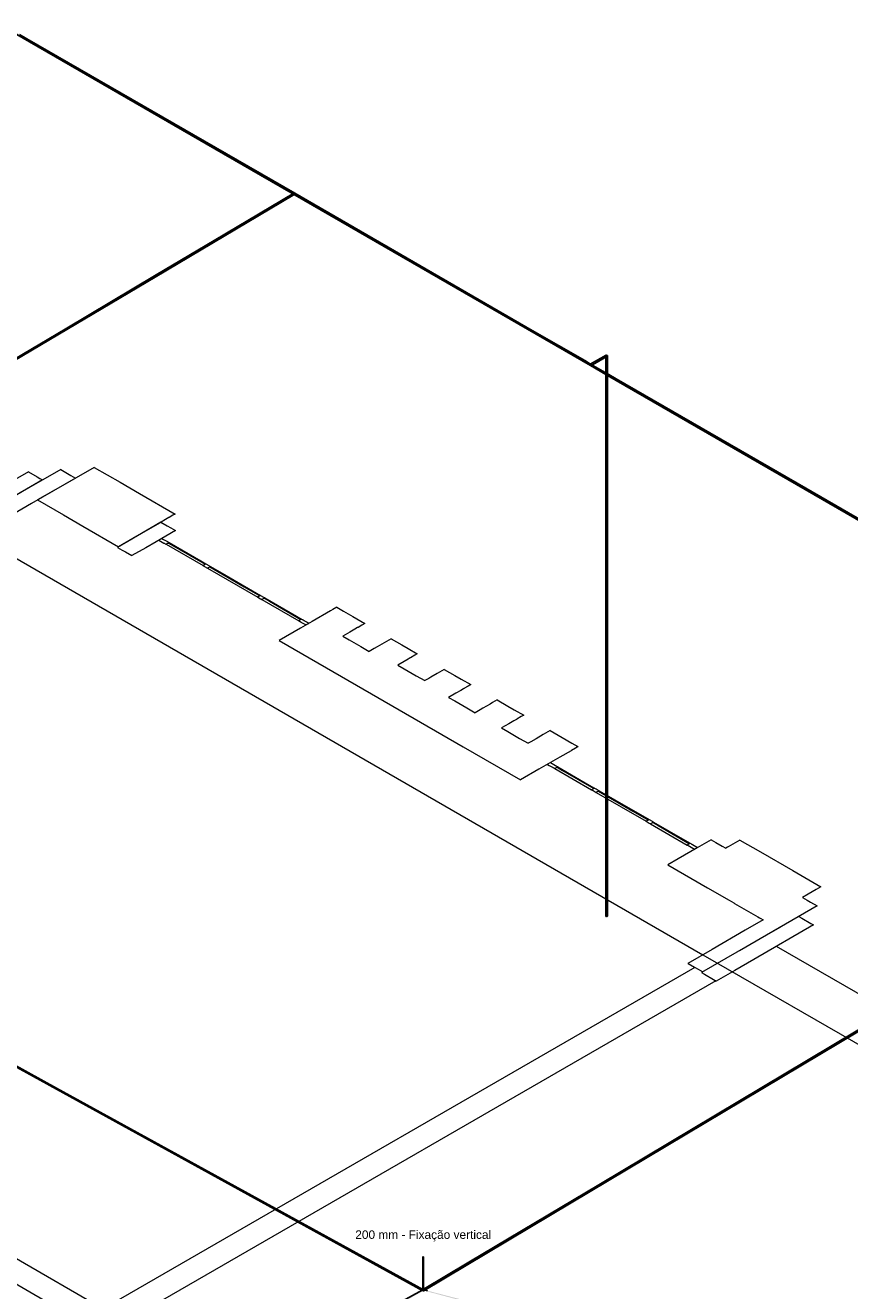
# Model space of a CAD drawing. Header units: millimetres. Extents: x 4477830 to 4478275, y -30323838 to -30323445.
# Tile 89 of 124: x 4478066 to 4478085, y -30323486 to -30323456. Entities that reach past the tile are written whole.
import ezdxf

# ---------------------------------------------------------------- set-up
doc = ezdxf.new("R2010")
doc.units = ezdxf.units.MM
doc.linetypes.add('NULL', pattern=[0])
for name, color, linetype, lineweight in [('IFC-Elemento construtivo genérico-Contorno', 253, 'Continuous', 5), ('IFC-Parede padrão-Contorno', 44, 'Continuous', 5), ('IFC-Parede-Contorno', 42, 'Continuous', 5), ('Nível 1', 7, 'Continuous', 0), ('PR-Captor', 9, 'Continuous', 18), ('PR-Condutos', 150, 'Continuous', 25), ('Textos', 7, 'Continuous', 9)]:
    doc.layers.add(name, color=color, linetype=linetype, lineweight=lineweight)
doc.styles.add('ARIAL', font='arial.ttf')

msp = doc.modelspace()

# ---------------------------------------------------------------- hatches: boundary and pattern name
at = {"layer": 'PR-Condutos', "linetype": 'Continuous', "true_color": 0x105689}
for points in [[(4478065.482, -30323455.92), (4478065.456, -30323455.905), (4478065.451, -30323455.906), (4478065.439, -30323455.921), (4478065.442, -30323455.934), (4478070.429, -30323458.813), (4478072.27, -30323459.875), (4478072.31, -30323459.862), (4478070.442, -30323458.784), (4478066.001, -30323456.22), (4478065.726, -30323456.061), (4478070.442, -30323458.784)], [(4478065.714, -30323456.091), (4478072.259, -30323459.87), (4478072.27, -30323459.875), (4478070.429, -30323458.813)], [(4478070.442, -30323458.784), (4478066.001, -30323456.22), (4478066.001, -30323456.22)], [(4478072.296, -30323459.861), (4478069.05, -30323461.787), (4478065.714, -30323463.767), (4478063.961, -30323464.809), (4478065.675, -30323463.79), (4478069.05, -30323461.787), (4478072.292, -30323459.862), (4478063.195, -30323465.261), (4478061.235, -30323466.424), (4478059.29, -30323467.578), (4478056.425, -30323469.279), (4478053.833, -30323470.818), (4478053.833, -30323470.818), (4478056.426, -30323469.279), (4478053.833, -30323470.818), (4478056.427, -30323469.279), (4478060.348, -30323466.951), (4478065.675, -30323463.789), (4478063.196, -30323465.261), (4478065.675, -30323463.79), (4478063.196, -30323465.261), (4478061.236, -30323466.424), (4478059.292, -30323467.578), (4478056.428, -30323469.278), (4478053.834, -30323470.821), (4478053.834, -30323470.821), (4478056.434, -30323469.278), (4478053.834, -30323470.821), (4478053.834, -30323470.821), (4478056.434, -30323469.278), (4478063.197, -30323465.264), (4478065.714, -30323463.77), (4478063.198, -30323465.264), (4478061.24, -30323466.426), (4478056.434, -30323469.278), (4478053.835, -30323470.821), (4478053.835, -30323470.822), (4478056.437, -30323469.278), (4478059.298, -30323467.58), (4478060.344, -30323466.958), (4478060.344, -30323466.959), (4478061.24, -30323466.427), (4478063.198, -30323465.265), (4478065.675, -30323463.794), (4478063.96, -30323464.812), (4478063.96, -30323464.812), (4478065.675, -30323463.794), (4478063.96, -30323464.812), (4478061.24, -30323466.427), (4478060.344, -30323466.959), (4478060.344, -30323466.958), (4478059.298, -30323467.58), (4478056.437, -30323469.278), (4478053.836, -30323470.825), (4478053.837, -30323470.826), (4478056.446, -30323469.278), (4478059.304, -30323467.581), (4478060.341, -30323466.965), (4478063.2, -30323465.268), (4478065.714, -30323463.776), (4478063.201, -30323465.269), (4478061.245, -30323466.43), (4478059.305, -30323467.581), (4478056.446, -30323469.278), (4478063.201, -30323465.269), (4478065.675, -30323463.799), (4478063.2, -30323465.268), (4478061.244, -30323466.429), (4478059.304, -30323467.581), (4478056.446, -30323469.278), (4478053.837, -30323470.826), (4478053.839, -30323470.832), (4478056.459, -30323469.278), (4478056.46, -30323469.278), (4478059.313, -30323467.583), (4478059.314, -30323467.583), (4478061.251, -30323466.433), (4478063.204, -30323465.273), (4478065.675, -30323463.806), (4478065.714, -30323463.783), (4478063.204, -30323465.273), (4478061.251, -30323466.433), (4478059.314, -30323467.583), (4478059.313, -30323467.583), (4478056.46, -30323469.278), (4478056.459, -30323469.278), (4478053.839, -30323470.832), (4478053.844, -30323470.843), (4478056.483, -30323469.277), (4478056.476, -30323469.277), (4478059.325, -30323467.586), (4478059.325, -30323467.586), (4478061.259, -30323466.437), (4478063.208, -30323465.28), (4478063.208, -30323465.28), (4478065.675, -30323463.814), (4478063.207, -30323465.279), (4478065.675, -30323463.814), (4478065.714, -30323463.791), (4478063.208, -30323465.28), (4478063.208, -30323465.28), (4478061.259, -30323466.437), (4478059.325, -30323467.586), (4478059.325, -30323467.586), (4478056.476, -30323469.277), (4478056.483, -30323469.277), (4478053.844, -30323470.843), (4478053.845, -30323470.846), (4478056.486, -30323469.277), (4478061.264, -30323466.44), (4478059.332, -30323467.587), (4478061.264, -30323466.44), (4478061.264, -30323466.44), (4478059.331, -30323467.587), (4478056.485, -30323469.277), (4478063.211, -30323465.284), (4478065.675, -30323463.82), (4478063.21, -30323465.284), (4478063.21, -30323465.284), (4478065.714, -30323463.797), (4478063.211, -30323465.284), (4478061.264, -30323466.44), (4478061.264, -30323466.44), (4478059.332, -30323467.587), (4478061.264, -30323466.44), (4478056.486, -30323469.277), (4478053.845, -30323470.846), (4478053.846, -30323470.846), (4478056.491, -30323469.277), (4478059.336, -30323467.588), (4478059.336, -30323467.588), (4478063.213, -30323465.287), (4478065.675, -30323463.825), (4478063.212, -30323465.287), (4478059.335, -30323467.588), (4478056.491, -30323469.277), (4478059.335, -30323467.588), (4478061.266, -30323466.442), (4478063.212, -30323465.286), (4478065.675, -30323463.822), (4478065.714, -30323463.799), (4478063.212, -30323465.286), (4478061.266, -30323466.442), (4478059.335, -30323467.588), (4478056.491, -30323469.277), (4478063.212, -30323465.287), (4478065.675, -30323463.825), (4478063.213, -30323465.287), (4478065.675, -30323463.826), (4478063.213, -30323465.287), (4478072.275, -30323459.909), (4478072.298, -30323459.892), (4478069.03, -30323461.831), (4478072.264, -30323459.906), (4478072.094, -30323460.007), (4478072.276, -30323459.892), (4478072.289, -30323459.88), (4478072.31, -30323459.872)], [(4478072.281, -30323459.896), (4478072.281, -30323459.896), (4478069.03, -30323461.831), (4478070.437, -30323460.996)], [(4478072.27, -30323459.876), (4478072.292, -30323459.862), (4478069.05, -30323461.787)], [(4478072.313, -30323459.884), (4478072.312, -30323459.878), (4478072.293, -30323459.889), (4478070.437, -30323460.996)], [(4478072.312, -30323459.878), (4478072.31, -30323459.872), (4478072.29, -30323459.883), (4478072.094, -30323460.007)], [(4478072.311, -30323459.888), (4478072.291, -30323459.876), (4478072.29, -30323459.882)], [(4478072.29, -30323459.882), (4478079.266, -30323463.91), (4478079.267, -30323463.904), (4478072.329, -30323459.898), (4478072.318, -30323459.892)], [(4478072.303, -30323459.862), (4478072.291, -30323459.876), (4478079.267, -30323463.904), (4478079.274, -30323463.893), (4478072.307, -30323459.864)], [(4478079.27, -30323463.918), (4478079.267, -30323463.915), (4478072.291, -30323459.887)], [(4478072.301, -30323459.894), (4478079.27, -30323463.918), (4478072.323, -30323459.906)], [(4478072.31, -30323459.862), (4478072.302, -30323459.862), (4478079.265, -30323463.888), (4478079.277, -30323463.889), (4478079.273, -30323463.883), (4478079.135, -30323463.803), (4478079.274, -30323463.883)], [(4478072.302, -30323459.894), (4478079.267, -30323463.915), (4478079.266, -30323463.91), (4478072.337, -30323459.909), (4478072.321, -30323459.9)], [(4478079.645, -30323463.67), (4478079.641, -30323463.671), (4478079.267, -30323463.887)], [(4478079.645, -30323463.67), (4478079.274, -30323463.883), (4478079.272, -30323463.885)], [(4478079.651, -30323463.672), (4478079.645, -30323463.67), (4478079.272, -30323463.885)], [(4478079.651, -30323463.672), (4478079.275, -30323463.883), (4478079.277, -30323463.887)], [(4478079.632, -30323463.69), (4478079.286, -30323463.89), (4478079.294, -30323463.894), (4478079.632, -30323463.699), (4478079.657, -30323463.676), (4478079.651, -30323463.672), (4478079.277, -30323463.887)], [(4478079.28, -30323463.886), (4478079.283, -30323463.892), (4478079.632, -30323463.69)], [(4478079.659, -30323463.705), (4478079.665, -30323463.697), (4478079.657, -30323463.677), (4478079.632, -30323463.699), (4478079.294, -30323463.894), (4478079.312, -30323463.905)], [(4478079.659, -30323463.705), (4478079.372, -30323463.87), (4478079.313, -30323463.905)], [(4478079.632, -30323464.089), (4478079.64, -30323464.094), (4478079.64, -30323463.718), (4478079.632, -30323463.721)], [(4478079.671, -30323464.112), (4478079.671, -30323463.688), (4478079.661, -30323463.682), (4478079.656, -30323463.707), (4478079.656, -30323463.723), (4478079.649, -30323463.712), (4478079.64, -30323463.716), (4478079.64, -30323464.094), (4478079.648, -30323464.136), (4478079.648, -30323464.098)], [(4478079.656, -30323463.723), (4478079.656, -30323463.707), (4478079.648, -30323463.712)], [(4478079.135, -30323463.803), (4478079.274, -30323463.883), (4478079.274, -30323463.883)], [(4478079.265, -30323463.888), (4478079.274, -30323463.893), (4478079.279, -30323463.889)], [(4478079.27, -30323463.918), (4478084.329, -30323466.839), (4478079.978, -30323464.327), (4478091.9, -30323471.21), (4478089.53, -30323469.841), (4478094.296, -30323472.592), (4478094.513, -30323472.717), (4478094.512, -30323472.712), (4478089.534, -30323469.839), (4478094.301, -30323472.591), (4478094.51, -30323472.705), (4478094.529, -30323472.691), (4478089.558, -30323469.821), (4478094.337, -30323472.58), (4478094.529, -30323472.69), (4478084.343, -30323466.809), (4478079.703, -30323464.131), (4478079.671, -30323464.115), (4478079.703, -30323464.134), (4478080.168, -30323464.403), (4478084.342, -30323466.81), (4478080.168, -30323464.403), (4478079.671, -30323464.116), (4478079.703, -30323464.131), (4478079.283, -30323463.888), (4478079.27, -30323463.898), (4478079.267, -30323463.915), (4478084.329, -30323466.838), (4478079.671, -30323464.148), (4478079.267, -30323463.915)], [(4478079.313, -30323463.905), (4478079.283, -30323463.888), (4478079.549, -30323464.042)], [(4478079.346, -30323463.925), (4478079.549, -30323464.042), (4478080.164, -30323464.397), (4478079.703, -30323464.13)], [(4478079.632, -30323464.089), (4478079.632, -30323476.889), (4478079.635, -30323476.894), (4478079.635, -30323465.702), (4478079.635, -30323464.128), (4478079.632, -30323464.127)], [(4478079.635, -30323464.128), (4478079.635, -30323465.702), (4478079.635, -30323476.894), (4478079.64, -30323476.897), (4478079.64, -30323465.73), (4478079.64, -30323464.132), (4478079.635, -30323464.129)], [(4478079.64, -30323464.132), (4478079.64, -30323465.73), (4478079.64, -30323476.897), (4478079.663, -30323476.896), (4478079.668, -30323465.862), (4478079.665, -30323464.318), (4478079.665, -30323464.146), (4478079.663, -30323464.145)], [(4478079.668, -30323464.148), (4478079.668, -30323465.866), (4478079.668, -30323464.148), (4478079.665, -30323464.146), (4478079.668, -30323465.862), (4478079.663, -30323476.896), (4478079.671, -30323476.888), (4478079.671, -30323465.876), (4478079.671, -30323464.149), (4478079.669, -30323464.148)], [(4478079.671, -30323465.876), (4478079.671, -30323464.323), (4478079.671, -30323464.149)], [(4478079.703, -30323464.131), (4478084.343, -30323466.809), (4478080.164, -30323464.397)], [(4478079.703, -30323464.134), (4478084.342, -30323466.81), (4478080.168, -30323464.403)], [(4478079.873, -30323464.229), (4478084.343, -30323466.809), (4478094.338, -30323472.58), (4478084.343, -30323466.809)], [(4478084.798, -30323467.109), (4478084.375, -30323466.865), (4478089.53, -30323469.842)], [(4478051.147, -30323472.394), (4478051.144, -30323472.4), (4478075.325, -30323485.7)], [(4478051.144, -30323472.4), (4478075.306, -30323485.696), (4478075.312, -30323485.693)], [(4478051.144, -30323472.406), (4478075.302, -30323485.698), (4478075.306, -30323485.696)], [(4478051.145, -30323472.411), (4478075.301, -30323485.699), (4478075.302, -30323485.698)], [(4478051.147, -30323472.394), (4478066.678, -30323480.941), (4478075.327, -30323485.694)], [(4478051.151, -30323472.389), (4478066.687, -30323480.939), (4478075.331, -30323485.688), (4478066.696, -30323480.936), (4478075.336, -30323485.685), (4478051.254, -30323472.439)], [(4478075.327, -30323485.694), (4478051.199, -30323472.415), (4478051.16, -30323472.401)], [(4478051.164, -30323472.385), (4478066.705, -30323480.934), (4478075.344, -30323485.685)], [(4478066.701, -30323480.935), (4478075.336, -30323485.685), (4478051.188, -30323472.399), (4478051.17, -30323472.393), (4478051.254, -30323472.439), (4478066.701, -30323480.935), (4478066.702, -30323480.935)], [(4478075.328, -30323485.713), (4478051.181, -30323472.431), (4478051.18, -30323472.431)], [(4478075.325, -30323485.711), (4478051.184, -30323472.429), (4478051.181, -30323472.431)], [(4478075.324, -30323485.706), (4478051.19, -30323472.425), (4478051.184, -30323472.429)], [(4478051.188, -30323472.399), (4478066.702, -30323480.935), (4478075.341, -30323485.684)], [(4478051.205, -30323472.408), (4478075.341, -30323485.684), (4478051.205, -30323472.408)], [(4478095.818, -30323473.454), (4478075.316, -30323485.691), (4478076.413, -30323485.036), (4478075.336, -30323485.68), (4478076.489, -30323484.992), (4478075.339, -30323485.683), (4478078.895, -30323483.56), (4478079.413, -30323483.251), (4478092.141, -30323475.654), (4478094.23, -30323474.407), (4478092.14, -30323475.655), (4478079.413, -30323483.251), (4478078.895, -30323483.56), (4478075.324, -30323485.692), (4478076.723, -30323484.857), (4478075.345, -30323485.686), (4478093.532, -30323474.83), (4478078.902, -30323483.563), (4478075.329, -30323485.695), (4478077.076, -30323484.653), (4478077.042, -30323484.673), (4478078.902, -30323483.563), (4478093.532, -30323474.831), (4478078.902, -30323483.563), (4478077.042, -30323484.673), (4478077.076, -30323484.653), (4478075.333, -30323485.701), (4478077.485, -30323484.417), (4478075.335, -30323485.707), (4478095.83, -30323473.481), (4478095.828, -30323473.46), (4478095.818, -30323473.455), (4478094.791, -30323474.068), (4478092.147, -30323475.646), (4478079.456, -30323483.221), (4478094.791, -30323474.068), (4478095.789, -30323473.473)], [(4478095.834, -30323473.479), (4478095.817, -30323473.488), (4478077.875, -30323484.192), (4478075.336, -30323485.713), (4478078.174, -30323484.02), (4478075.334, -30323485.717), (4478078.33, -30323483.929), (4478095.685, -30323473.571), (4478095.812, -30323473.495)], [(4478095.685, -30323473.571), (4478078.33, -30323483.929), (4478095.685, -30323473.571)], [(4478094.23, -30323474.407), (4478079.413, -30323483.251), (4478092.14, -30323475.655)], [(4478093.539, -30323474.815), (4478079.456, -30323483.221), (4478092.147, -30323475.646)], [(4478066.678, -30323480.941), (4478075.312, -30323485.693), (4478075.318, -30323485.688)], [(4478066.687, -30323480.939), (4478075.312, -30323485.685), (4478075.318, -30323485.681)], [(4478075.318, -30323485.675), (4478066.696, -30323480.936), (4478075.301, -30323485.671)], [(4478075.318, -30323485.671), (4478066.702, -30323480.935), (4478075.312, -30323485.672)], [(4478066.705, -30323480.934), (4478075.315, -30323485.67), (4478075.318, -30323485.671)], [(4478077.875, -30323484.192), (4478075.365, -30323485.69), (4478075.372, -30323485.691)], [(4478078.174, -30323484.02), (4478075.372, -30323485.691), (4478075.376, -30323485.692)], [(4478077.485, -30323484.417), (4478075.362, -30323485.684), (4478075.365, -30323485.689)], [(4478075.353, -30323485.675), (4478075.352, -30323485.682), (4478076.723, -30323484.857)], [(4478075.356, -30323485.687), (4478077.076, -30323484.653), (4478075.358, -30323485.678)], [(4478075.353, -30323485.674), (4478076.489, -30323484.992), (4478075.352, -30323485.671)], [(4478076.413, -30323485.036), (4478075.352, -30323485.669), (4478075.352, -30323485.67)], [(4478075.323, -30323485.687), (4478059.947, -30323494.164), (4478068.987, -30323489.181)], [(4478068.987, -30323489.181), (4478059.951, -30323494.165), (4478074.211, -30323486.308), (4478075.304, -30323485.7), (4478074.41, -30323486.193), (4478075.302, -30323485.699), (4478074.468, -30323486.159), (4478075.301, -30323485.699)], [(4478075.342, -30323485.684), (4478068.99, -30323489.184), (4478059.956, -30323494.167), (4478068.995, -30323489.188)], [(4478075.332, -30323485.715), (4478075.321, -30323485.712), (4478075.349, -30323485.69), (4478075.322, -30323485.703), (4478075.342, -30323485.684), (4478075.322, -30323485.695), (4478074.034, -30323486.41), (4478075.306, -30323485.709), (4478073.943, -30323486.462), (4478068.995, -30323489.188), (4478059.96, -30323494.172), (4478069, -30323489.193), (4478059.975, -30323494.172), (4478059.98, -30323494.176), (4478059.965, -30323494.184), (4478075.293, -30323485.738)], [(4478068.995, -30323489.188), (4478073.943, -30323486.462), (4478075.312, -30323485.705), (4478074.034, -30323486.41), (4478075.309, -30323485.703)], [(4478075.318, -30323485.692), (4478074.211, -30323486.308), (4478075.309, -30323485.703)], [(4478075.318, -30323485.69), (4478074.468, -30323486.159), (4478075.285, -30323485.709), (4478074.41, -30323486.193), (4478075.288, -30323485.709)], [(4478075.349, -30323485.696), (4478075.329, -30323485.707), (4478075.316, -30323485.718), (4478075.338, -30323485.709)], [(4478075.352, -30323485.693), (4478075.394, -30323485.699), (4478076.589, -30323486.015), (4478076.585, -30323486.02), (4478075.869, -30323485.83), (4478075.394, -30323485.71), (4478075.39, -30323485.716), (4478075.321, -30323485.698), (4478075.322, -30323485.705), (4478075.349, -30323485.707), (4478075.346, -30323485.711), (4478075.394, -30323485.717), (4478076.584, -30323486.033), (4478076.607, -30323486.023), (4478076.599, -30323486.01), (4478075.367, -30323485.69), (4478075.327, -30323485.686), (4478075.321, -30323485.698), (4478075.39, -30323485.716), (4478075.394, -30323485.71), (4478075.352, -30323485.699), (4478075.869, -30323485.83), (4478076.585, -30323486.02), (4478076.589, -30323486.015), (4478075.394, -30323485.699), (4478075.374, -30323485.698)], [(4478075.322, -30323485.703), (4478075.349, -30323485.688), (4478075.342, -30323485.684)]]:
    msp.add_hatch(color=146, dxfattribs=at).paths.add_polyline_path(points)

# ---------------------------------------------------------------- linework, layer by layer
at = {"layer": 'IFC-Elemento construtivo genérico-Contorno', "color": 8, "lineweight": 5}
for p, q in [((4478069.143, -30323468.012), (4478069.113, -30323468.029)), ((4478069.113, -30323468.029), (4478069.154, -30323468.053)), ((4478069.16, -30323468.002), (4478069.143, -30323468.012)), ((4478069.154, -30323468.053), (4478069.231, -30323468.098)), ((4478069.182, -30323467.989), (4478069.16, -30323468.002)), ((4478069.182, -30323467.989), (4478069.223, -30323468.013)), ((4478069.223, -30323468.013), (4478069.3, -30323468.058)), ((4478069.231, -30323468.098), (4478069.234, -30323468.099)), ((4478069.234, -30323468.099), (4478069.235, -30323468.1)), ((4478069.235, -30323468.1), (4478069.236, -30323468.1)), ((4478069.235, -30323468.1), (4478069.235, -30323468.1)), ((4478069.236, -30323468.1), (4478069.241, -30323468.103)), ((4478069.241, -30323468.103), (4478069.243, -30323468.105)), ((4478069.243, -30323468.105), (4478069.25, -30323468.108)), ((4478069.243, -30323468.105), (4478069.243, -30323468.105)), ((4478069.243, -30323468.105), (4478069.243, -30323468.105)), ((4478069.25, -30323468.108), (4478069.252, -30323468.11)), ((4478069.252, -30323468.11), (4478069.26, -30323468.115)), ((4478069.252, -30323468.11), (4478069.252, -30323468.11)), ((4478069.252, -30323468.11), (4478069.252, -30323468.11)), ((4478069.26, -30323468.115), (4478069.262, -30323468.116)), ((4478069.262, -30323468.116), (4478069.263, -30323468.116)), ((4478069.262, -30323468.116), (4478069.262, -30323468.116)), ((4478069.263, -30323468.116), (4478069.273, -30323468.122)), ((4478069.273, -30323468.122), (4478069.274, -30323468.122)), ((4478069.274, -30323468.122), (4478069.274, -30323468.123)), ((4478069.274, -30323468.123), (4478069.275, -30323468.123)), ((4478069.275, -30323468.123), (4478069.286, -30323468.129)), ((4478069.345, -30323468.095), (4478069.286, -30323468.129)), ((4478069.338, -30323468.099), (4478069.286, -30323468.129)), ((4478069.286, -30323468.129), (4478070.152, -30323468.629)), ((4478069.3, -30323468.058), (4478069.302, -30323468.059)), ((4478069.302, -30323468.059), (4478069.304, -30323468.06)), ((4478069.304, -30323468.06), (4478069.305, -30323468.06)), ((4478069.305, -30323468.06), (4478069.307, -30323468.062)), ((4478069.305, -30323468.06), (4478069.305, -30323468.06)), ((4478069.307, -30323468.062), (4478069.312, -30323468.065)), ((4478069.312, -30323468.065), (4478069.313, -30323468.065)), ((4478069.312, -30323468.065), (4478069.312, -30323468.065)), ((4478069.313, -30323468.065), (4478069.315, -30323468.066)), ((4478069.315, -30323468.066), (4478069.321, -30323468.07)), ((4478069.321, -30323468.07), (4478069.322, -30323468.07)), ((4478069.321, -30323468.07), (4478069.321, -30323468.07)), ((4478069.322, -30323468.07), (4478069.324, -30323468.071)), ((4478069.324, -30323468.071), (4478069.331, -30323468.076)), ((4478069.331, -30323468.076), (4478069.332, -30323468.076)), ((4478069.332, -30323468.076), (4478069.334, -30323468.077)), ((4478069.332, -30323468.076), (4478069.332, -30323468.076)), ((4478069.334, -30323468.077), (4478069.343, -30323468.082)), ((4478069.353, -30323468.091), (4478069.338, -30323468.099)), ((4478069.338, -30323468.099), (4478069.462, -30323468.171)), ((4478069.343, -30323468.082), (4478069.343, -30323468.083)), ((4478069.343, -30323468.083), (4478069.344, -30323468.083)), ((4478069.344, -30323468.083), (4478069.345, -30323468.084)), ((4478069.345, -30323468.084), (4478069.355, -30323468.089)), ((4478069.355, -30323468.089), (4478069.345, -30323468.095)), ((4478069.355, -30323468.089), (4478070.097, -30323468.518)), ((4478069.462, -30323468.171), (4478070.204, -30323468.599)), ((4478070.097, -30323468.518), (4478070.221, -30323468.589)), ((4478070.162, -30323468.624), (4478070.152, -30323468.629)), ((4478070.152, -30323468.629), (4478070.182, -30323468.647)), ((4478070.221, -30323468.589), (4478070.162, -30323468.624)), ((4478070.182, -30323468.647), (4478070.186, -30323468.649)), ((4478070.186, -30323468.649), (4478070.26, -30323468.692)), ((4478070.221, -30323468.589), (4478070.252, -30323468.607)), ((4478070.252, -30323468.607), (4478070.255, -30323468.609)), ((4478070.255, -30323468.609), (4478070.329, -30323468.652)), ((4478070.312, -30323468.662), (4478070.26, -30323468.692)), ((4478070.282, -30323468.679), (4478070.26, -30323468.692)), ((4478070.26, -30323468.692), (4478071.438, -30323469.372)), ((4478070.329, -30323468.652), (4478070.282, -30323468.679)), ((4478070.312, -30323468.662), (4478071.12, -30323469.128)), ((4478070.329, -30323468.652), (4478070.699, -30323468.865)), ((4478070.699, -30323468.865), (4478071.507, -30323469.332)), ((4478071.12, -30323469.128), (4478071.49, -30323469.342)), ((4478071.485, -30323469.344), (4478071.438, -30323469.372)), ((4478071.438, -30323469.372), (4478071.506, -30323469.411)), ((4478071.507, -30323469.332), (4478071.485, -30323469.344)), ((4478071.507, -30323469.332), (4478071.576, -30323469.371)), ((4478071.576, -30323469.371), (4478071.579, -30323469.373)), ((4478071.579, -30323469.373), (4478071.607, -30323469.389)), ((4478071.604, -30323469.391), (4478071.59, -30323469.399)), ((4478071.607, -30323469.389), (4478071.597, -30323469.395)), ((4478071.607, -30323469.389), (4478072.349, -30323469.818)), ((4478071.506, -30323469.411), (4478071.509, -30323469.413)), ((4478071.509, -30323469.413), (4478071.538, -30323469.429)), ((4478071.597, -30323469.395), (4478071.538, -30323469.429)), ((4478071.59, -30323469.399), (4478071.538, -30323469.429)), ((4478071.538, -30323469.429), (4478072.404, -30323469.929)), ((4478071.59, -30323469.399), (4478071.714, -30323469.471)), ((4478071.714, -30323469.471), (4478072.456, -30323469.899)), ((4478072.349, -30323469.818), (4478072.473, -30323469.889)), ((4478072.414, -30323469.924), (4478072.404, -30323469.929)), ((4478072.404, -30323469.929), (4478072.414, -30323469.935)), ((4478072.473, -30323469.889), (4478072.414, -30323469.924)), ((4478072.414, -30323469.935), (4478072.415, -30323469.936)), ((4478072.415, -30323469.936), (4478072.415, -30323469.936)), ((4478072.416, -30323469.936), (4478072.425, -30323469.942)), ((4478072.425, -30323469.942), (4478072.427, -30323469.943)), ((4478072.427, -30323469.943), (4478072.427, -30323469.943)), ((4478072.427, -30323469.943), (4478072.427, -30323469.943)), ((4478072.427, -30323469.943), (4478072.435, -30323469.947)), ((4478072.435, -30323469.947), (4478072.437, -30323469.949)), ((4478072.437, -30323469.949), (4478072.438, -30323469.949)), ((4478072.438, -30323469.949), (4478072.438, -30323469.949)), ((4478072.438, -30323469.949), (4478072.444, -30323469.952)), ((4478072.444, -30323469.952), (4478072.446, -30323469.954)), ((4478072.446, -30323469.954), (4478072.446, -30323469.954)), ((4478072.446, -30323469.954), (4478072.447, -30323469.954)), ((4478072.447, -30323469.954), (4478072.452, -30323469.957)), ((4478072.452, -30323469.957), (4478072.454, -30323469.958)), ((4478072.454, -30323469.958), (4478072.454, -30323469.959)), ((4478072.454, -30323469.959), (4478072.454, -30323469.959)), ((4478072.454, -30323469.959), (4478072.457, -30323469.96)), ((4478072.457, -30323469.96), (4478072.458, -30323469.961)), ((4478072.458, -30323469.961), (4478072.535, -30323470.005)), ((4478072.473, -30323469.889), (4478072.484, -30323469.896)), ((4478072.484, -30323469.896), (4478072.485, -30323469.896)), ((4478072.485, -30323469.896), (4478072.486, -30323469.897)), ((4478072.486, -30323469.897), (4478072.496, -30323469.903)), ((4478072.496, -30323469.903), (4478072.497, -30323469.903)), ((4478072.497, -30323469.903), (4478072.499, -30323469.904)), ((4478072.497, -30323469.903), (4478072.497, -30323469.903)), ((4478072.499, -30323469.904), (4478072.506, -30323469.909)), ((4478072.506, -30323469.909), (4478072.507, -30323469.909)), ((4478072.507, -30323469.909), (4478072.509, -30323469.91)), ((4478072.507, -30323469.909), (4478072.507, -30323469.909)), ((4478072.509, -30323469.91), (4478072.515, -30323469.914)), ((4478072.515, -30323469.914), (4478072.516, -30323469.914)), ((4478072.516, -30323469.914), (4478072.518, -30323469.915)), ((4478072.516, -30323469.914), (4478072.516, -30323469.914)), ((4478072.518, -30323469.915), (4478072.523, -30323469.918)), ((4478072.523, -30323469.918), (4478072.524, -30323469.919)), ((4478072.524, -30323469.919), (4478072.525, -30323469.919)), ((4478072.524, -30323469.919), (4478072.524, -30323469.919)), ((4478072.525, -30323469.919), (4478072.528, -30323469.921)), ((4478072.528, -30323469.921), (4478072.605, -30323469.965)), ((4478072.605, -30323469.965), (4478072.646, -30323469.989)), ((4478072.535, -30323470.005), (4478072.577, -30323470.029)), ((4478072.599, -30323470.017), (4478072.577, -30323470.029)), ((4478072.615, -30323470.007), (4478072.599, -30323470.017)), ((4478072.646, -30323469.989), (4478072.615, -30323470.007)), ((4478078.261, -30323473.311), (4478078.302, -30323473.335)), ((4478078.302, -30323473.335), (4478078.379, -30323473.379)), ((4478078.33, -30323473.271), (4478078.371, -30323473.295)), ((4478078.371, -30323473.295), (4478078.448, -30323473.339)), ((4478078.379, -30323473.379), (4478078.382, -30323473.381)), ((4478078.382, -30323473.381), (4478078.383, -30323473.382)), ((4478078.383, -30323473.382), (4478078.389, -30323473.385)), ((4478078.383, -30323473.382), (4478078.383, -30323473.382)), ((4478078.383, -30323473.382), (4478078.383, -30323473.382)), ((4478078.389, -30323473.385), (4478078.391, -30323473.386)), ((4478078.391, -30323473.386), (4478078.398, -30323473.39)), ((4478078.391, -30323473.386), (4478078.391, -30323473.386)), ((4478078.391, -30323473.386), (4478078.391, -30323473.386)), ((4478078.398, -30323473.39), (4478078.4, -30323473.391)), ((4478078.4, -30323473.391), (4478078.408, -30323473.396)), ((4478078.4, -30323473.391), (4478078.4, -30323473.391)), ((4478078.4, -30323473.391), (4478078.4, -30323473.391)), ((4478078.408, -30323473.396), (4478078.41, -30323473.397)), ((4478078.41, -30323473.397), (4478078.411, -30323473.397)), ((4478078.41, -30323473.397), (4478078.41, -30323473.397)), ((4478078.411, -30323473.397), (4478078.421, -30323473.403)), ((4478078.421, -30323473.403), (4478078.422, -30323473.404)), ((4478078.422, -30323473.404), (4478078.423, -30323473.404)), ((4478078.423, -30323473.404), (4478078.434, -30323473.411)), ((4478078.493, -30323473.377), (4478078.434, -30323473.411)), ((4478078.486, -30323473.381), (4478078.434, -30323473.411)), ((4478078.434, -30323473.411), (4478079.3, -30323473.911)), ((4478078.448, -30323473.339), (4478078.45, -30323473.34)), ((4478078.45, -30323473.34), (4478078.452, -30323473.342)), ((4478078.452, -30323473.342), (4478078.453, -30323473.342)), ((4478078.452, -30323473.342), (4478078.452, -30323473.342)), ((4478078.453, -30323473.342), (4478078.455, -30323473.343)), ((4478078.455, -30323473.343), (4478078.46, -30323473.346)), ((4478078.46, -30323473.346), (4478078.461, -30323473.346)), ((4478078.46, -30323473.346), (4478078.46, -30323473.346)), ((4478078.461, -30323473.346), (4478078.463, -30323473.348)), ((4478078.463, -30323473.348), (4478078.469, -30323473.351)), ((4478078.469, -30323473.351), (4478078.47, -30323473.351)), ((4478078.469, -30323473.351), (4478078.469, -30323473.351)), ((4478078.47, -30323473.351), (4478078.472, -30323473.353)), ((4478078.472, -30323473.353), (4478078.479, -30323473.357)), ((4478078.479, -30323473.357), (4478078.48, -30323473.357)), ((4478078.479, -30323473.357), (4478078.479, -30323473.357)), ((4478078.48, -30323473.357), (4478078.482, -30323473.359)), ((4478078.482, -30323473.359), (4478078.491, -30323473.364)), ((4478078.501, -30323473.372), (4478078.486, -30323473.381)), ((4478078.486, -30323473.381), (4478078.61, -30323473.453)), ((4478078.491, -30323473.364), (4478078.492, -30323473.364)), ((4478078.492, -30323473.364), (4478078.493, -30323473.365)), ((4478078.493, -30323473.365), (4478078.503, -30323473.371)), ((4478078.503, -30323473.371), (4478078.493, -30323473.377)), ((4478078.503, -30323473.371), (4478079.245, -30323473.799)), ((4478078.61, -30323473.453), (4478079.352, -30323473.881)), ((4478079.245, -30323473.799), (4478079.369, -30323473.871)), ((4478079.31, -30323473.905), (4478079.3, -30323473.911)), ((4478079.3, -30323473.911), (4478079.33, -30323473.928)), ((4478079.369, -30323473.871), (4478079.31, -30323473.905)), ((4478079.33, -30323473.928), (4478079.334, -30323473.93)), ((4478079.334, -30323473.93), (4478079.408, -30323473.973)), ((4478079.369, -30323473.871), (4478079.4, -30323473.888)), ((4478079.4, -30323473.888), (4478079.403, -30323473.89)), ((4478079.403, -30323473.89), (4478079.477, -30323473.933)), ((4478079.46, -30323473.943), (4478079.408, -30323473.973)), ((4478079.43, -30323473.961), (4478079.408, -30323473.973)), ((4478079.408, -30323473.973), (4478080.586, -30323474.653)), ((4478079.477, -30323473.933), (4478079.43, -30323473.961)), ((4478079.46, -30323473.943), (4478080.268, -30323474.41)), ((4478079.477, -30323473.933), (4478079.847, -30323474.147)), ((4478079.847, -30323474.147), (4478080.655, -30323474.613)), ((4478080.268, -30323474.41), (4478080.638, -30323474.623)), ((4478080.633, -30323474.626), (4478080.586, -30323474.653)), ((4478080.586, -30323474.653), (4478080.654, -30323474.693)), ((4478080.655, -30323474.613), (4478080.633, -30323474.626)), ((4478080.654, -30323474.693), (4478080.657, -30323474.695)), ((4478080.655, -30323474.613), (4478080.723, -30323474.653)), ((4478080.657, -30323474.695), (4478080.685, -30323474.711)), ((4478080.745, -30323474.677), (4478080.685, -30323474.711)), ((4478080.737, -30323474.681), (4478080.685, -30323474.711)), ((4478080.685, -30323474.711), (4478081.551, -30323475.211)), ((4478080.723, -30323474.653), (4478080.727, -30323474.655)), ((4478080.727, -30323474.655), (4478080.755, -30323474.671)), ((4478080.752, -30323474.672), (4478080.737, -30323474.681)), ((4478080.737, -30323474.681), (4478080.862, -30323474.753)), ((4478080.755, -30323474.671), (4478080.745, -30323474.677)), ((4478080.755, -30323474.671), (4478081.496, -30323475.099)), ((4478080.862, -30323474.753), (4478081.603, -30323475.181)), ((4478081.496, -30323475.099), (4478081.621, -30323475.171)), ((4478081.561, -30323475.205), (4478081.551, -30323475.211)), ((4478081.551, -30323475.211), (4478081.561, -30323475.217)), ((4478081.621, -30323475.171), (4478081.561, -30323475.205)), ((4478081.561, -30323475.217), (4478081.563, -30323475.217)), ((4478081.563, -30323475.217), (4478081.563, -30323475.218)), ((4478081.563, -30323475.218), (4478081.563, -30323475.218)), ((4478081.563, -30323475.218), (4478081.573, -30323475.223)), ((4478081.573, -30323475.223), (4478081.575, -30323475.224)), ((4478081.575, -30323475.224), (4478081.575, -30323475.224)), ((4478081.575, -30323475.224), (4478081.575, -30323475.225)), ((4478081.575, -30323475.225), (4478081.583, -30323475.229)), ((4478081.583, -30323475.229), (4478081.585, -30323475.23)), ((4478081.585, -30323475.23), (4478081.585, -30323475.23)), ((4478081.585, -30323475.23), (4478081.585, -30323475.23)), ((4478081.585, -30323475.23), (4478081.592, -30323475.234)), ((4478081.592, -30323475.234), (4478081.594, -30323475.235)), ((4478081.594, -30323475.235), (4478081.594, -30323475.236)), ((4478081.594, -30323475.236), (4478081.594, -30323475.236)), ((4478081.594, -30323475.236), (4478081.599, -30323475.239)), ((4478081.599, -30323475.239), (4478081.602, -30323475.24)), ((4478081.602, -30323475.24), (4478081.602, -30323475.24)), ((4478081.602, -30323475.24), (4478081.602, -30323475.24)), ((4478081.602, -30323475.24), (4478081.605, -30323475.242)), ((4478081.605, -30323475.242), (4478081.606, -30323475.242)), ((4478081.606, -30323475.242), (4478081.683, -30323475.287)), ((4478081.621, -30323475.171), (4478081.632, -30323475.177)), ((4478081.632, -30323475.177), (4478081.633, -30323475.178)), ((4478081.633, -30323475.178), (4478081.634, -30323475.178)), ((4478081.633, -30323475.178), (4478081.633, -30323475.178)), ((4478081.634, -30323475.178), (4478081.644, -30323475.184)), ((4478081.644, -30323475.184), (4478081.644, -30323475.184)), ((4478081.644, -30323475.184), (4478081.645, -30323475.185)), ((4478081.645, -30323475.185), (4478081.646, -30323475.186)), ((4478081.646, -30323475.186), (4478081.654, -30323475.19)), ((4478081.654, -30323475.19), (4478081.655, -30323475.19)), ((4478081.655, -30323475.19), (4478081.657, -30323475.192)), ((4478081.655, -30323475.19), (4478081.655, -30323475.19)), ((4478081.657, -30323475.192), (4478081.663, -30323475.195)), ((4478081.663, -30323475.195), (4478081.664, -30323475.196)), ((4478081.664, -30323475.196), (4478081.666, -30323475.197)), ((4478081.664, -30323475.196), (4478081.664, -30323475.196)), ((4478081.666, -30323475.197), (4478081.671, -30323475.2)), ((4478081.671, -30323475.2), (4478081.671, -30323475.2)), ((4478081.671, -30323475.2), (4478081.672, -30323475.2)), ((4478081.672, -30323475.2), (4478081.673, -30323475.201)), ((4478081.673, -30323475.201), (4478081.676, -30323475.202)), ((4478081.676, -30323475.202), (4478081.753, -30323475.247)), ((4478081.683, -30323475.287), (4478081.725, -30323475.311)), ((4478081.753, -30323475.247), (4478081.794, -30323475.271)), ((4478081.794, -30323475.271), (4478081.763, -30323475.289))]:
    msp.add_line(p, q, dxfattribs=at)
at = {"layer": 'IFC-Parede padrão-Contorno', "color": 8, "lineweight": 5}
for p, q in [((4478036.047, -30323467.798), (4478081.258, -30323493.901)), ((4478035.528, -30323468.098), (4478080.738, -30323494.201)), ((4478081.73, -30323478.092), (4478067.803, -30323486.133)), ((4478082.22, -30323478.409), (4478068.323, -30323486.433))]:
    msp.add_line(p, q, dxfattribs=at)
at = {"layer": 'IFC-Parede-Contorno', "color": 8, "lineweight": 5}
for p, q in [((4478066.801, -30323466.367), (4478066.053, -30323466.799)), ((4478066.801, -30323466.367), (4478066.884, -30323466.416)), ((4478067.591, -30323466.317), (4478067.165, -30323466.563)), ((4478067.591, -30323466.317), (4478068.2, -30323466.668)), ((4478066.04, -30323466.422), (4478065.678, -30323466.631)), ((4478066.373, -30323466.614), (4478066, -30323466.83)), ((4478066.04, -30323466.422), (4478066.245, -30323466.54)), ((4478067.151, -30323466.57), (4478066.117, -30323467.167)), ((4478066.245, -30323466.54), (4478066.31, -30323466.577)), ((4478066.31, -30323466.577), (4478066.373, -30323466.614)), ((4478067.165, -30323466.563), (4478066.848, -30323466.745)), ((4478066.884, -30323466.416), (4478067.039, -30323466.505)), ((4478067.039, -30323466.505), (4478067.151, -30323466.57)), ((4478068.2, -30323466.668), (4478068.653, -30323466.93)), ((4478066, -30323466.83), (4478064.83, -30323467.505)), ((4478066.053, -30323466.799), (4478065.498, -30323467.12)), ((4478066.848, -30323466.745), (4478066.259, -30323467.085)), ((4478068.653, -30323466.93), (4478069.495, -30323467.416)), ((4478066.117, -30323467.167), (4478065.562, -30323467.488)), ((4478066.259, -30323467.085), (4478066.869, -30323467.437)), ((4478066.869, -30323467.437), (4478067.321, -30323467.698)), ((4478069.35, -30323467.5), (4478069.085, -30323467.654)), ((4478069.353, -30323467.499), (4478069.35, -30323467.5)), ((4478069.358, -30323467.496), (4478069.353, -30323467.499)), ((4478069.444, -30323467.446), (4478069.358, -30323467.496)), ((4478069.495, -30323467.416), (4478069.444, -30323467.446)), ((4478067.321, -30323467.698), (4478068.164, -30323468.185)), ((4478068.833, -30323467.799), (4478068.381, -30323468.06)), ((4478069.085, -30323467.654), (4478068.59, -30323467.939)), ((4478069.16, -30323467.61), (4478068.833, -30323467.799)), ((4478069.5, -30323467.807), (4478069.049, -30323468.068)), ((4478069.16, -30323467.61), (4478069.311, -30323467.697)), ((4478069.311, -30323467.697), (4478069.392, -30323467.744)), ((4478069.392, -30323467.744), (4478069.5, -30323467.807)), ((4478068.381, -30323468.06), (4478068.139, -30323468.2)), ((4478068.59, -30323467.939), (4478068.164, -30323468.185)), ((4478069.049, -30323468.068), (4478068.806, -30323468.208)), ((4478068.139, -30323468.2), (4478068.248, -30323468.263)), ((4478068.248, -30323468.263), (4478068.329, -30323468.309)), ((4478068.329, -30323468.309), (4478068.479, -30323468.396)), ((4478068.806, -30323468.208), (4478068.479, -30323468.396)), ((4478073.206, -30323469.668), (4478073.155, -30323469.697)), ((4478073.3, -30323469.613), (4478073.206, -30323469.668)), ((4478073.3, -30323469.613), (4478073.458, -30323469.704)), ((4478072.721, -30323469.948), (4478072.449, -30323470.104)), ((4478073.155, -30323469.697), (4478072.721, -30323469.948)), ((4478073.458, -30323469.704), (4478073.679, -30323469.832)), ((4478073.679, -30323469.832), (4478073.96, -30323469.994)), ((4478072.449, -30323470.104), (4478071.943, -30323470.396)), ((4478073.606, -30323470.198), (4478073.44, -30323470.294)), ((4478073.726, -30323470.129), (4478073.606, -30323470.198)), ((4478073.791, -30323470.091), (4478073.726, -30323470.129)), ((4478073.794, -30323470.09), (4478073.791, -30323470.091)), ((4478073.8, -30323470.086), (4478073.794, -30323470.09)), ((4478073.893, -30323470.032), (4478073.8, -30323470.086)), ((4478073.96, -30323469.994), (4478073.893, -30323470.032)), ((4478071.943, -30323470.396), (4478073.761, -30323471.446)), ((4478073.44, -30323470.294), (4478073.588, -30323470.379)), ((4478073.588, -30323470.379), (4478073.864, -30323470.539)), ((4478073.864, -30323470.539), (4478074.064, -30323470.654)), ((4478074.248, -30323470.547), (4478074.184, -30323470.585)), ((4478074.414, -30323470.451), (4478074.248, -30323470.547)), ((4478074.473, -30323470.417), (4478074.414, -30323470.451)), ((4478074.583, -30323470.354), (4478074.473, -30323470.417)), ((4478074.583, -30323470.354), (4478074.829, -30323470.496)), ((4478074.829, -30323470.496), (4478074.977, -30323470.581)), ((4478074.977, -30323470.581), (4478075.196, -30323470.708)), ((4478074.184, -30323470.585), (4478074.064, -30323470.654)), ((4478074.977, -30323470.835), (4478074.883, -30323470.889)), ((4478075.028, -30323470.805), (4478074.977, -30323470.835)), ((4478075.031, -30323470.804), (4478075.028, -30323470.805)), ((4478075.037, -30323470.8), (4478075.031, -30323470.804)), ((4478075.137, -30323470.742), (4478075.037, -30323470.8)), ((4478075.196, -30323470.708), (4478075.137, -30323470.742)), ((4478074.883, -30323470.889), (4478074.736, -30323470.974)), ((4478074.736, -30323470.974), (4478074.886, -30323471.061)), ((4478074.886, -30323471.061), (4478075.167, -30323471.223)), ((4478075.662, -30323471.171), (4478075.514, -30323471.257)), ((4478075.721, -30323471.137), (4478075.662, -30323471.171)), ((4478075.83, -30323471.074), (4478075.721, -30323471.137)), ((4478075.83, -30323471.074), (4478076.081, -30323471.218)), ((4478073.761, -30323471.446), (4478076.275, -30323472.898)), ((4478075.167, -30323471.223), (4478075.37, -30323471.34)), ((4478075.464, -30323471.286), (4478075.37, -30323471.34)), ((4478075.514, -30323471.257), (4478075.464, -30323471.286)), ((4478076.081, -30323471.218), (4478076.231, -30323471.305)), ((4478076.231, -30323471.305), (4478076.454, -30323471.434)), ((4478076.394, -30323471.468), (4478076.294, -30323471.526)), ((4478076.454, -30323471.434), (4478076.394, -30323471.468)), ((4478076.101, -30323471.638), (4478075.934, -30323471.734)), ((4478075.934, -30323471.734), (4478076.083, -30323471.819)), ((4478076.221, -30323471.569), (4478076.101, -30323471.638)), ((4478076.285, -30323471.531), (4478076.221, -30323471.569)), ((4478076.288, -30323471.53), (4478076.285, -30323471.531)), ((4478076.294, -30323471.526), (4478076.288, -30323471.53)), ((4478076.083, -30323471.819), (4478076.358, -30323471.979)), ((4478076.358, -30323471.979), (4478076.558, -30323472.094)), ((4478076.678, -30323472.025), (4478076.558, -30323472.094)), ((4478076.742, -30323471.987), (4478076.678, -30323472.025)), ((4478076.909, -30323471.891), (4478076.742, -30323471.987)), ((4478076.968, -30323471.857), (4478076.909, -30323471.891)), ((4478077.077, -30323471.794), (4478076.968, -30323471.857)), ((4478077.077, -30323471.794), (4478077.328, -30323471.938)), ((4478077.328, -30323471.938), (4478077.478, -30323472.025)), ((4478077.478, -30323472.025), (4478077.701, -30323472.154)), ((4478077.348, -30323472.358), (4478077.181, -30323472.454)), ((4478077.468, -30323472.289), (4478077.348, -30323472.358)), ((4478077.532, -30323472.251), (4478077.468, -30323472.289)), ((4478077.535, -30323472.25), (4478077.532, -30323472.251)), ((4478077.542, -30323472.246), (4478077.535, -30323472.25)), ((4478077.641, -30323472.188), (4478077.542, -30323472.246)), ((4478077.701, -30323472.154), (4478077.641, -30323472.188)), ((4478077.181, -30323472.454), (4478077.33, -30323472.539)), ((4478077.33, -30323472.539), (4478077.605, -30323472.699)), ((4478078.156, -30323472.611), (4478077.99, -30323472.707)), ((4478078.215, -30323472.577), (4478078.156, -30323472.611)), ((4478078.325, -30323472.514), (4478078.215, -30323472.577)), ((4478078.325, -30323472.514), (4478078.605, -30323472.676)), ((4478076.275, -30323472.898), (4478077.626, -30323473.677)), ((4478077.605, -30323472.699), (4478077.805, -30323472.814)), ((4478077.869, -30323472.777), (4478077.805, -30323472.814)), ((4478077.99, -30323472.707), (4478077.869, -30323472.777)), ((4478078.605, -30323472.676), (4478078.835, -30323472.809)), ((4478078.923, -30323472.928), (4478078.823, -30323472.986)), ((4478078.835, -30323472.809), (4478078.973, -30323472.888)), ((4478078.983, -30323472.894), (4478078.923, -30323472.928)), ((4478078.973, -30323472.888), (4478078.977, -30323472.89)), ((4478078.977, -30323472.89), (4478078.983, -30323472.894)), ((4478078.55, -30323473.144), (4478078.06, -30323473.427)), ((4478078.814, -30323472.991), (4478078.55, -30323473.144)), ((4478078.82, -30323472.988), (4478078.814, -30323472.991)), ((4478078.823, -30323472.986), (4478078.82, -30323472.988)), ((4478078.06, -30323473.427), (4478077.626, -30323473.677)), ((4478081.785, -30323475.276), (4478081.333, -30323475.537)), ((4478082.111, -30323475.088), (4478081.785, -30323475.276)), ((4478082.111, -30323475.088), (4478082.221, -30323475.151)), ((4478082.221, -30323475.151), (4478082.374, -30323475.239)), ((4478082.374, -30323475.239), (4478082.455, -30323475.286)), ((4478082.494, -30323475.264), (4478082.455, -30323475.286)), ((4478082.515, -30323475.252), (4478082.494, -30323475.264)), ((4478082.62, -30323475.192), (4478082.515, -30323475.252)), ((4478082.681, -30323475.156), (4478082.62, -30323475.192)), ((4478082.791, -30323475.093), (4478082.681, -30323475.156)), ((4478082.791, -30323475.093), (4478083.272, -30323475.37)), ((4478081.333, -30323475.537), (4478081.09, -30323475.677)), ((4478083.272, -30323475.37), (4478084.038, -30323475.813)), ((4478081.09, -30323475.677), (4478082.03, -30323476.22)), ((4478084.038, -30323475.813), (4478084.698, -30323476.194)), ((4478082.03, -30323476.22), (4478082.535, -30323476.511)), ((4478084.698, -30323476.194), (4478084.582, -30323476.261)), ((4478082.535, -30323476.511), (4478082.645, -30323476.575)), ((4478084.395, -30323476.369), (4478084.26, -30323476.447)), ((4478084.26, -30323476.447), (4478084.37, -30323476.511)), ((4478084.37, -30323476.511), (4478084.453, -30323476.559)), ((4478084.582, -30323476.261), (4478084.395, -30323476.369)), ((4478082.645, -30323476.575), (4478082.664, -30323476.586)), ((4478082.664, -30323476.586), (4478083.214, -30323476.903)), ((4478084.606, -30323476.647), (4478083.416, -30323477.334)), ((4478084.453, -30323476.559), (4478084.606, -30323476.647)), ((4478083.338, -30323476.975), (4478082.917, -30323477.218)), ((4478084.525, -30323477.094), (4478083.118, -30323477.906)), ((4478083.214, -30323476.903), (4478083.254, -30323476.926)), ((4478083.254, -30323476.926), (4478083.283, -30323476.943)), ((4478083.283, -30323476.943), (4478083.338, -30323476.975)), ((4478084.179, -30323476.894), (4478084.247, -30323476.933)), ((4478084.247, -30323476.933), (4478084.459, -30323477.056)), ((4478084.459, -30323477.056), (4478084.525, -30323477.094)), ((4478083.294, -30323477.405), (4478081.887, -30323478.217)), ((4478082.917, -30323477.218), (4478082.133, -30323477.67)), ((4478083.416, -30323477.334), (4478082.777, -30323477.703)), ((4478083.743, -30323477.146), (4478083.294, -30323477.405)), ((4478082.133, -30323477.67), (4478081.566, -30323477.998)), ((4478081.566, -30323477.998), (4478081.567, -30323477.998)), ((4478081.567, -30323477.998), (4478081.569, -30323477.999)), ((4478081.569, -30323477.999), (4478081.722, -30323478.088)), ((4478083.118, -30323477.906), (4478082.669, -30323478.166)), ((4478081.722, -30323478.088), (4478081.805, -30323478.135)), ((4478081.805, -30323478.135), (4478081.917, -30323478.2)), ((4478081.887, -30323478.217), (4478081.953, -30323478.255)), ((4478081.953, -30323478.255), (4478082.165, -30323478.378)), ((4478082.669, -30323478.166), (4478082.233, -30323478.417)), ((4478082.165, -30323478.378), (4478082.233, -30323478.417))]:
    msp.add_line(p, q, dxfattribs=at)
at = {"layer": 'Nível 1', "color": 8, "lineweight": 5}
for p, q in [((4478064.814, -30323467.919), (4478081.919, -30323477.794)), ((4478087.693, -30323479.935), (4478083.649, -30323477.6)), ((4478081.919, -30323477.794), (4478109.809, -30323493.897))]:
    msp.add_line(p, q, dxfattribs=at)
at = {"layer": 'PR-Captor', "color": 251}
for p, q in [((4478075.335, -30323484.899), (4478075.318, -30323484.919)), ((4478075.318, -30323484.919), (4478075.318, -30323484.939)), ((4478075.318, -30323484.939), (4478075.318, -30323485.601)), ((4478075.352, -30323484.919), (4478075.335, -30323484.899)), ((4478075.352, -30323484.939), (4478075.352, -30323484.919)), ((4478075.352, -30323485.585), (4478075.352, -30323484.939)), ((4478075.318, -30323485.669), (4478075.316, -30323485.67)), ((4478075.318, -30323485.601), (4478075.318, -30323485.635)), ((4478075.318, -30323485.635), (4478075.318, -30323485.655)), ((4478075.318, -30323485.655), (4478075.318, -30323485.669)), ((4478075.318, -30323485.669), (4478075.318, -30323485.671)), ((4478075.318, -30323485.671), (4478075.318, -30323485.672)), ((4478075.318, -30323485.672), (4478075.318, -30323485.69)), ((4478075.318, -30323485.69), (4478075.318, -30323485.69)), ((4478075.352, -30323485.647), (4478075.352, -30323485.585)), ((4478075.352, -30323485.649), (4478075.352, -30323485.647)), ((4478075.352, -30323485.668), (4478075.352, -30323485.649)), ((4478075.352, -30323485.669), (4478075.352, -30323485.668)), ((4478075.352, -30323485.671), (4478075.352, -30323485.669)), ((4478075.352, -30323485.68), (4478075.352, -30323485.671)), ((4478075.352, -30323485.686), (4478075.352, -30323485.68)), ((4478075.352, -30323485.69), (4478075.352, -30323485.686))]:
    msp.add_line(p, q, dxfattribs=at)
at = {"layer": 'PR-Condutos'}
for p, q in [((4478065.714, -30323456.091), (4478070.429, -30323458.813)), ((4478066.001, -30323456.22), (4478065.829, -30323456.12)), ((4478070.442, -30323458.784), (4478066.001, -30323456.22)), ((4478070.429, -30323458.813), (4478072.169, -30323459.818)), ((4478072.31, -30323459.862), (4478070.442, -30323458.784)), ((4478072.169, -30323459.818), (4478072.259, -30323459.87)), ((4478069.027, -30323461.837), (4478072.275, -30323459.909)), ((4478072.292, -30323459.862), (4478070.416, -30323460.975)), ((4478072.259, -30323459.87), (4478072.269, -30323459.876)), ((4478072.275, -30323459.909), (4478072.293, -30323459.899)), ((4478072.291, -30323459.876), (4478072.29, -30323459.882)), ((4478072.293, -30323459.87), (4478072.291, -30323459.876)), ((4478072.296, -30323459.861), (4478072.292, -30323459.862)), ((4478072.298, -30323459.865), (4478072.293, -30323459.87)), ((4478072.293, -30323459.899), (4478072.311, -30323459.888)), ((4478072.301, -30323459.862), (4478072.296, -30323459.861)), ((4478072.301, -30323459.862), (4478072.298, -30323459.865)), ((4478072.302, -30323459.862), (4478072.301, -30323459.862)), ((4478072.301, -30323459.862), (4478072.301, -30323459.862)), ((4478072.301, -30323459.894), (4478072.308, -30323459.898)), ((4478072.307, -30323459.861), (4478072.302, -30323459.862)), ((4478072.31, -30323459.872), (4478072.306, -30323459.866)), ((4478072.31, -30323459.862), (4478072.307, -30323459.861)), ((4478072.308, -30323459.898), (4478072.314, -30323459.902)), ((4478077.902, -30323463.091), (4478072.31, -30323459.862)), ((4478072.312, -30323459.878), (4478072.31, -30323459.872)), ((4478072.313, -30323459.884), (4478072.312, -30323459.878)), ((4478072.314, -30323459.902), (4478072.324, -30323459.908)), ((4478072.324, -30323459.908), (4478079.27, -30323463.918)), ((4478070.416, -30323460.975), (4478069.051, -30323461.785)), ((4478065.714, -30323463.803), (4478069.027, -30323461.837)), ((4478069.051, -30323461.785), (4478066.907, -30323463.058)), ((4478066.907, -30323463.058), (4478065.714, -30323463.766)), ((4478079.136, -30323463.803), (4478077.902, -30323463.091)), ((4478079.641, -30323463.671), (4478079.267, -30323463.887)), ((4478079.373, -30323463.87), (4478079.659, -30323463.705)), ((4478079.632, -30323463.721), (4478079.632, -30323463.724)), ((4478079.632, -30323463.724), (4478079.632, -30323463.795)), ((4478079.645, -30323463.67), (4478079.641, -30323463.671)), ((4478079.651, -30323463.672), (4478079.645, -30323463.67)), ((4478079.657, -30323463.676), (4478079.651, -30323463.672)), ((4478079.657, -30323463.677), (4478079.657, -30323463.676)), ((4478079.661, -30323463.683), (4478079.657, -30323463.677)), ((4478079.665, -30323463.679), (4478079.658, -30323463.677)), ((4478079.659, -30323463.705), (4478079.663, -30323463.702)), ((4478079.664, -30323463.69), (4478079.661, -30323463.683)), ((4478079.663, -30323463.702), (4478079.665, -30323463.697)), ((4478079.665, -30323463.697), (4478079.664, -30323463.69)), ((4478079.669, -30323463.683), (4478079.665, -30323463.679)), ((4478079.671, -30323463.688), (4478079.669, -30323463.683)), ((4478079.671, -30323463.81), (4478079.671, -30323463.688)), ((4478079.274, -30323463.883), (4478079.136, -30323463.803)), ((4478079.267, -30323463.904), (4478079.266, -30323463.91)), ((4478079.266, -30323463.91), (4478079.267, -30323463.915)), ((4478079.27, -30323463.898), (4478079.267, -30323463.904)), ((4478079.267, -30323463.915), (4478079.269, -30323463.918)), ((4478079.269, -30323463.918), (4478079.27, -30323463.918)), ((4478079.274, -30323463.893), (4478079.27, -30323463.898)), ((4478079.27, -30323463.918), (4478079.632, -30323464.127)), ((4478079.279, -30323463.889), (4478079.274, -30323463.893)), ((4478079.283, -30323463.888), (4478079.279, -30323463.889)), ((4478079.287, -30323463.89), (4478079.283, -30323463.888)), ((4478079.313, -30323463.905), (4478079.287, -30323463.89)), ((4478079.313, -30323463.905), (4478079.316, -30323463.903)), ((4478079.346, -30323463.924), (4478079.313, -30323463.905)), ((4478079.316, -30323463.903), (4478079.373, -30323463.87)), ((4478079.549, -30323464.042), (4478079.346, -30323463.924)), ((4478079.632, -30323463.795), (4478079.632, -30323463.818)), ((4478079.632, -30323463.818), (4478079.632, -30323464.049)), ((4478079.671, -30323464.067), (4478079.671, -30323463.81)), ((4478079.632, -30323464.089), (4478079.549, -30323464.042)), ((4478079.632, -30323464.049), (4478079.632, -30323464.089)), ((4478079.671, -30323464.112), (4478079.632, -30323464.089)), ((4478079.632, -30323464.089), (4478079.632, -30323464.284)), ((4478079.632, -30323464.127), (4478079.671, -30323464.149)), ((4478079.632, -30323464.284), (4478079.632, -30323465.688)), ((4478079.671, -30323464.112), (4478079.671, -30323464.067)), ((4478079.703, -30323464.13), (4478079.671, -30323464.112)), ((4478079.671, -30323464.149), (4478084.329, -30323466.839)), ((4478079.671, -30323464.323), (4478079.671, -30323464.149)), ((4478079.671, -30323465.876), (4478079.671, -30323464.323)), ((4478079.873, -30323464.229), (4478079.703, -30323464.13)), ((4478084.343, -30323466.809), (4478079.873, -30323464.229)), ((4478079.632, -30323465.688), (4478079.632, -30323476.889)), ((4478079.671, -30323476.888), (4478079.671, -30323465.876)), ((4478084.329, -30323466.839), (4478089.53, -30323469.842)), ((4478089.559, -30323469.821), (4478084.343, -30323466.809)), ((4478066.706, -30323480.934), (4478051.164, -30323472.385)), ((4478051.18, -30323472.431), (4478075.328, -30323485.713)), ((4478078.33, -30323483.929), (4478095.685, -30323473.571)), ((4478092.149, -30323475.644), (4478079.469, -30323483.212)), ((4478079.632, -30323476.889), (4478079.635, -30323476.894)), ((4478079.635, -30323476.894), (4478079.64, -30323476.897)), ((4478079.64, -30323476.897), (4478079.648, -30323476.899)), ((4478079.648, -30323476.899), (4478079.656, -30323476.898)), ((4478079.656, -30323476.898), (4478079.663, -30323476.896)), ((4478079.663, -30323476.896), (4478079.668, -30323476.893)), ((4478079.668, -30323476.893), (4478079.671, -30323476.888)), ((4478075.344, -30323485.685), (4478066.706, -30323480.934)), ((4478079.469, -30323483.212), (4478078.889, -30323483.558)), ((4478078.889, -30323483.558), (4478076.41, -30323485.038)), ((4478075.334, -30323485.717), (4478078.33, -30323483.929)), ((4478076.41, -30323485.038), (4478075.316, -30323485.691)), ((4478075.323, -30323485.687), (4478074.507, -30323486.136)), ((4478075.323, -30323485.692), (4478075.321, -30323485.698)), ((4478075.321, -30323485.698), (4478075.322, -30323485.705)), ((4478075.327, -30323485.686), (4478075.323, -30323485.692)), ((4478075.363, -30323485.689), (4478075.352, -30323485.686)), ((4478075.367, -30323485.69), (4478075.363, -30323485.689)), ((4478075.363, -30323485.689), (4478075.363, -30323485.689)), ((4478075.376, -30323485.692), (4478075.367, -30323485.69)), ((4478075.386, -30323485.695), (4478075.376, -30323485.692)), ((4478075.438, -30323485.709), (4478075.386, -30323485.695))]:
    msp.add_line(p, q, dxfattribs=at)

# ---------------------------------------------------------------- texts
at = {"layer": 'Textos', "linetype": 'NULL', "insert": (4478075.335, -30323484.549), "char_height": 0.2, "width": 6.39634, "attachment_point": 8, "line_spacing_factor": 0.6, "style": 'ARIAL'}
msp.add_mtext('200 mm - Fixação vertical', dxfattribs=at)

doc.saveas('drawing.dxf')
